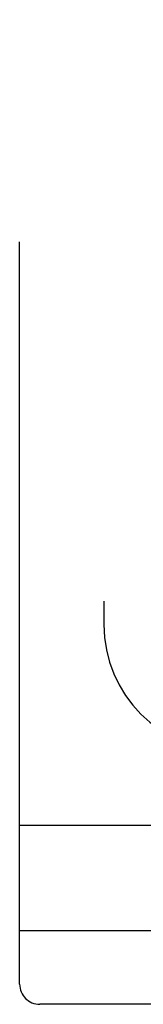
# Model space of a CAD drawing. Header units: inches. Extents: x 0 to 200, y 0 to 129.
# Tile 3 of 97: x 29.04 to 29.224, y 45.795 to 47.254. Entities that reach past the tile are written whole.
import ezdxf

# ---------------------------------------------------------------- set-up
doc = ezdxf.new("R2010")
doc.units = ezdxf.units.IN
doc.header["$LTSCALE"] = 11
doc.header["$MEASUREMENT"] = 0
doc.linetypes.add('HIDDEN', pattern=[0.2, 0.1, -0.1])
doc.layers.add('DEFAULT_2', color=8, linetype='HIDDEN')

msp = doc.modelspace()

# ---------------------------------------------------------------- linework, layer by layer
at = {"layer": 'DEFAULT_2', "color": 8, "linetype": 'HIDDEN'}
for p, q in [((29.0403, 45.8249), (29.0403, 51.3254)), ((29.1653, 50.7924), (29.1653, 46.3579)), ((29.0403, 46.0604), (29.4641, 46.0604)), ((29.0403, 45.9044), (29.4641, 45.9044)), ((29.8228, 45.7949), (29.0703, 45.7949))]:
    msp.add_line(p, q, dxfattribs=at)
for centre, radius in [((29.3533, 46.3579), 0.188), ((29.0703, 45.8249), 0.03)]:
    msp.add_arc(centre, radius, 180, 270, dxfattribs=at)

doc.saveas('drawing.dxf')
